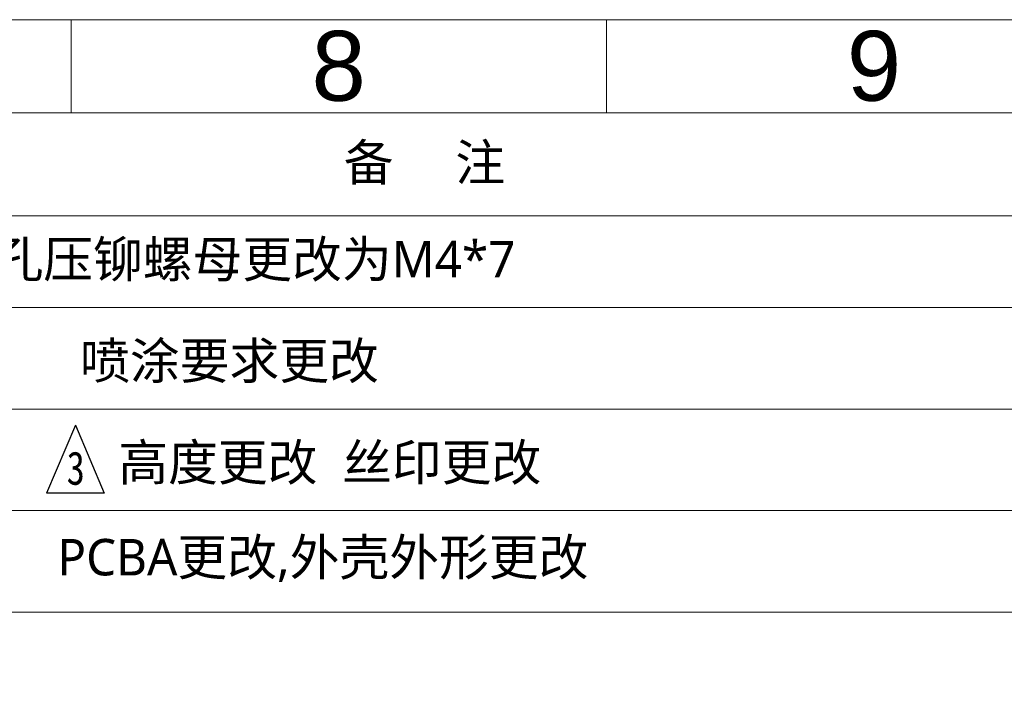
# Model space of a CAD drawing. Header units: inches. Extents: x 5771 to 6779, y 390 to 1103.
# Tile 16 of 17: x 6461 to 6640, y 979 to 1103. Entities that reach past the tile are written whole.
import ezdxf

# ---------------------------------------------------------------- set-up
doc = ezdxf.new("R2010")
doc.units = ezdxf.units.IN
doc.header["$LTSCALE"] = 1.21
doc.header["$MEASUREMENT"] = 0
doc.layers.get('0').update_dxf_attribs({"linetype": 'CONTINUOUS'})
doc.styles.get("Standard").update_dxf_attribs({"font": 'txt', "width": 0.8})
doc.styles.add('微软雅黑', font='txt')

msp = doc.modelspace()

# ---------------------------------------------------------------- linework, layer by layer
at = {"lineweight": 5}
msp.add_line((6762.38245, 1086.51012), (6372.66755, 1086.51012), dxfattribs=at)
at = {"ltscale": 5}
for p, q in [((6470.88104, 1029.65699), (6465.60825, 1017.28283)), ((6470.88104, 1029.65699), (6476.15383, 1017.28283)), ((6476.15383, 1017.28283), (6465.60825, 1017.28283))]:
    msp.add_line(p, q, dxfattribs=at)
at = {"lineweight": 5}
msp.add_lwpolyline([(5771.11542, 390.33972), (6779.36221, 390.33972), (6779.36221, 1103.48989), (5771.11542, 1103.48989)], close=True, dxfattribs=at)
at = {"lineweight": 5, "ltscale": 0.2}
for points in [[(6470.09627, 1086.51012), (6470.09627, 1103.48989)], [(6567.525, 1086.51012), (6567.525, 1103.48989)], [(6762.38245, 1086.51012), (5788.09519, 1086.51012)]]:
    msp.add_lwpolyline(points, dxfattribs=at)
at = {"lineweight": 5}
for points in [[(6372.66755, 1067.78326), (6762.38245, 1067.78326)], [(6372.66755, 1051.10124), (6762.38245, 1051.10124)], [(6372.66755, 1032.60863), (6762.38245, 1032.60863)], [(6372.66755, 1014.11601), (6762.38245, 1014.11601)], [(6372.66755, 995.62339), (6762.38245, 995.62339)]]:
    msp.add_lwpolyline(points, dxfattribs=at)

# ---------------------------------------------------------------- texts
at = {"lineweight": 5, "ltscale": 0.2, "char_height": 12.719682, "width": 97.4287258, "attachment_point": 5, "style": '微软雅黑'}
for s, insert in [('{\\fArial|b0|i0|c0|p34;8}', (6518.81063, 1095.00001)), ('{\\fArial|b0|i0|c0|p34;9}', (6616.23936, 1095.00001))]:
    msp.add_mtext(s, dxfattribs=dict(at, insert=insert))
at = {"lineweight": 5, "width": 217.9146165, "attachment_point": 5, "style": '微软雅黑'}
for s, insert, char_height in [('备     注', (6534.41069, 1077.14669), 6.642017), ('盲孔压铆螺母更改为M4*7', (6498.93618, 1059.50692), 6.6420172), ('喷涂要求更改', (6498.93618, 1041.01431), 6.642017), ('高度更改  丝印更改', (6517.18903, 1022.52169), 6.642017), ('PCBA更改,外壳外形更改', (6515.93116, 1005.04523), 6.6420172)]:
    msp.add_mtext(s, dxfattribs=dict(at, insert=insert, char_height=char_height))
at = {"ltscale": 5, "insert": (6469.3022, 1024.90185), "char_height": 6.07881, "width": 11.4224186, "attachment_point": 1}
msp.add_mtext('3', dxfattribs=at)

doc.saveas('drawing.dxf')
